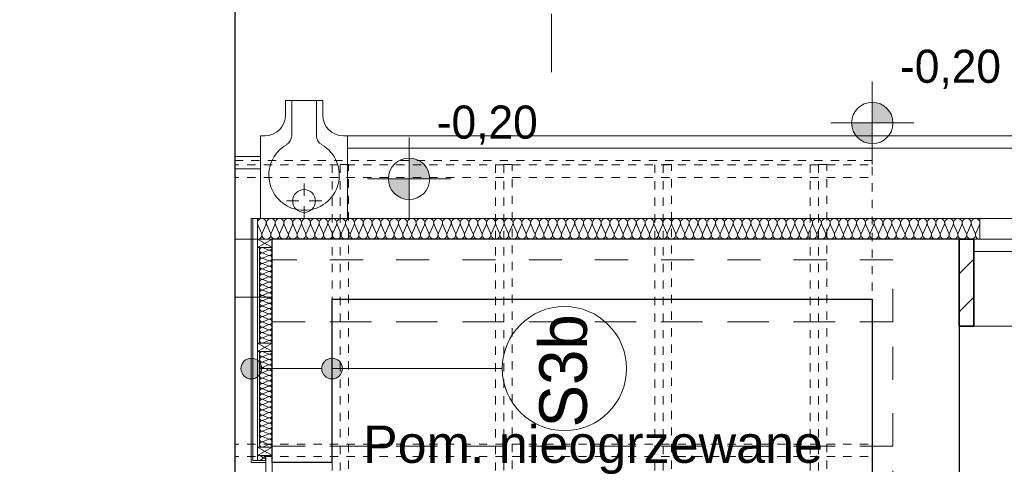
# Model space of a CAD drawing. Header units: inches. Extents: x -515158 to -470211, y -1887 to 84268.
# Tile 44 of 102: x -511017 to -506260, y 43960 to 46109. Entities that reach past the tile are written whole.
import ezdxf
from ezdxf.lldxf.tags import DXFTag

# ---------------------------------------------------------------- set-up
doc = ezdxf.new("R2010")
doc.units = ezdxf.units.IN
doc.header["$MEASUREMENT"] = 0
doc.set_wipeout_variables(frame=1)
for name, pattern in [('Dashed', [564.444447, 282.222223, -282.222223]), ('Hidden Line copy', [80, 40, -40]), ('Przerywana', [320, 160, -160])]:
    doc.linetypes.add(name, pattern=pattern)
for name, color, linetype, lineweight in [('#podkład', 252, 'Continuous', 9), ('Arch drzwi_Nr_Pióra__10', 252, 'Continuous', 18), ('Arch ocieplenie_Nr_Pióra__44', 252, 'Continuous', 9), ('Arch okna_Nr_Pióra__9', 252, 'Continuous', 9), ('Arch opisy_Nr_Pióra__1', 252, 'Continuous', 25), ('Arch opisy_Nr_Pióra__21', 252, 'Continuous', 9), ('Arch teren_Nr_Pióra__5', 252, 'Continuous', 13), ('Arch teren_Nr_Pióra__9', 252, 'Continuous', 9), ('Arch wykończenie_Nr_Pióra__115', 252, 'Continuous', 13), ('Arch wykończenie_Nr_Pióra__3', 252, 'Continuous', 18), ('Arch wykończenie_Nr_Pióra__9', 252, 'Continuous', 9), ('Arch zmurowania_Nr_Pióra__21', 252, 'Continuous', 9), ('Arch zmurowania_Nr_Pióra__27', 252, 'Continuous', 35), ('INWENT DACH_Nr_Pióra__2', 252, 'Continuous', 13), ('INWENT DACH_Nr_Pióra__21', 252, 'Continuous', 9), ('INWENT KONST. DREWNIANA_Nr_Pióra__2', 252, 'Continuous', 13), ('INWENT OPISY_Nr_Pióra__41', 252, 'Continuous', 15), ('INWENT RZĘDNE_Nr_Pióra__21', 252, 'Continuous', 9), ('INWENT.ŚCIANY_Nr_Pióra__1', 252, 'Continuous', 25), ('INWENT.ŚCIANY_Nr_Pióra__21', 252, 'Continuous', 9)]:
    doc.layers.add(name, color=color, linetype=linetype, lineweight=lineweight)
doc.layers.add('_TABELA', color=7, linetype='Continuous')
doc.layers.add('IS_Text_Armatury_Therm', color=7, linetype='Continuous')
doc.styles.add('GENERATED_STYLE_3', font='txt')
doc.styles.add('GENERATED_STYLE_7', font='txt')
tags = doc.linetypes.add('SOLID', pattern=[10, 10, 0]).pattern_tags.tags
tags[6:7] = [DXFTag(74, 4), DXFTag(75, 0), DXFTag(340, '0'), DXFTag(46, 0.0), DXFTag(50, 0.0), DXFTag(44, 0.0), DXFTag(45, 0.0)]
tags[4:5] = [DXFTag(74, 4), DXFTag(75, 0), DXFTag(340, '0'), DXFTag(46, 0.0), DXFTag(50, 0.0), DXFTag(44, 0.0), DXFTag(45, 0.0)]

# ---------------------------------------------------------------- blocks, each defined once
blk = doc.blocks.new('parter')
at = {"layer": 'Arch opisy_Nr_Pióra__21', "linetype": 'Continuous'}
for points in [[(-509848.3, 44422.5), (-509852.1, 44441.7), (-509863, 44457.9), (-509879.2, 44468.7), (-509898.3, 44472.5), (-509917.5, 44468.7), (-509933.7, 44457.9), (-509944.5, 44441.7), (-509948.3, 44422.5), (-509944.5, 44403.4), (-509933.7, 44387.2), (-509917.5, 44376.3), (-509898.3, 44372.5), (-509879.2, 44376.3), (-509863, 44387.2), (-509852.1, 44403.4)], [(-509458.3, 44422.5), (-509462.1, 44441.7), (-509473, 44457.9), (-509489.2, 44468.7), (-509508.3, 44472.5), (-509527.5, 44468.7), (-509543.7, 44457.9), (-509554.5, 44441.7), (-509558.3, 44422.5), (-509554.5, 44403.4), (-509543.7, 44387.2), (-509527.5, 44376.3), (-509508.3, 44372.5), (-509489.2, 44376.3), (-509473, 44387.2), (-509462.1, 44403.4)]]:
    blk.add_hatch(color=252, dxfattribs=at).paths.add_polyline_path(points, flags=0)
at = {"layer": 'Arch zmurowania_Nr_Pióra__21', "linetype": 'Continuous'}
h = blk.add_hatch(dxfattribs=at)
h.set_pattern_fill('Common_Brick', color=252, style=0, pattern_type=2)
h.set_pattern_definition([(45, (0, 0), (-91.923878, 91.923878), [])])
h.paths.add_polyline_path([(-506478.3, 44627.6), (-506408.3, 44627.6), (-506408.3, 45047.6), (-506478.3, 45047.6)], flags=0)
at = {"layer": 'INWENT RZĘDNE_Nr_Pióra__21', "linetype": 'Continuous'}
for points in [[(-506898.3, 45609.8), (-506798.3, 45609.8), (-506805.9, 45648.1), (-506827.6, 45680.6), (-506860.1, 45702.2), (-506898.3, 45709.8)], [(-506898.3, 45609.8), (-506998.3, 45609.8), (-506990.7, 45571.6), (-506969, 45539.1), (-506936.6, 45517.5), (-506898.3, 45509.8)], [(-509136.3, 45340), (-509036.3, 45340), (-509043.9, 45378.3), (-509065.6, 45410.7), (-509098, 45432.4), (-509136.3, 45440)], [(-509136.3, 45340), (-509236.3, 45340), (-509228.7, 45301.7), (-509207, 45269.3), (-509174.6, 45247.6), (-509136.3, 45240)]]:
    blk.add_hatch(color=252, dxfattribs=at).paths.add_polyline_path(points, flags=0)
at = {"color": 252}
blk.add_line((-506408.3, 44627.6), (-502818.3, 44627.6), dxfattribs=at)
at = {"layer": 'Arch drzwi_Nr_Pióra__10', "color": 252, "linetype": 'Continuous'}
for q in [(-509798.3, 44002.6), (-509828.3, 43922.6)]:
    blk.add_line((-509828.3, 44002.6), q, dxfattribs=at)
at = {"layer": 'Arch ocieplenie_Nr_Pióra__44', "color": 252, "linetype": 'Continuous'}
for p, q in [((-509866.5, 45117.8), (-509848.8, 45077.4)), ((-509845.3, 45077.4), (-509827.6, 45117.8)), ((-509824, 45117.8), (-509806.3, 45077.4)), ((-509802.7, 45077.4), (-509785, 45117.8)), ((-509781.4, 45117.8), (-509763.7, 45077.4)), ((-509760.1, 45077.4), (-509742.4, 45117.8)), ((-509738.9, 45117.8), (-509721.2, 45077.4)), ((-509717.6, 45077.4), (-509699.9, 45117.8)), ((-509696.3, 45117.8), (-509678.6, 45077.4)), ((-509675, 45077.4), (-509657.3, 45117.8)), ((-509653.7, 45117.8), (-509636, 45077.4)), ((-509632.5, 45077.4), (-509614.7, 45117.8)), ((-509611.2, 45117.8), (-509593.5, 45077.4)), ((-509589.9, 45077.4), (-509572.2, 45117.8)), ((-509568.6, 45117.8), (-509550.9, 45077.4)), ((-509547.3, 45077.4), (-509529.6, 45117.8)), ((-509526.1, 45117.8), (-509508.3, 45077.4)), ((-509504.8, 45077.4), (-509487.1, 45117.8)), ((-509483.5, 45117.8), (-509465.8, 45077.4)), ((-509462.2, 45077.4), (-509444.5, 45117.8)), ((-509440.9, 45117.8), (-509423.2, 45077.4)), ((-509419.6, 45077.4), (-509401.9, 45117.8)), ((-509398.4, 45117.8), (-509380.7, 45077.4)), ((-509377.1, 45077.4), (-509359.4, 45117.8)), ((-509355.8, 45117.8), (-509338.1, 45077.4)), ((-509334.5, 45077.4), (-509316.8, 45117.8)), ((-509313.2, 45117.8), (-509295.5, 45077.4)), ((-509292, 45077.4), (-509274.3, 45117.8)), ((-509270.7, 45117.8), (-509253, 45077.4)), ((-509249.4, 45077.4), (-509231.7, 45117.8)), ((-509228.1, 45117.8), (-509210.4, 45077.4)), ((-509206.8, 45077.4), (-509189.1, 45117.8)), ((-509185.6, 45117.8), (-509167.9, 45077.4)), ((-509164.3, 45077.4), (-509146.6, 45117.8)), ((-509143, 45117.8), (-509125.3, 45077.4)), ((-509121.7, 45077.4), (-509104, 45117.8)), ((-509100.4, 45117.8), (-509082.7, 45077.4)), ((-509079.2, 45077.4), (-509061.5, 45117.8)), ((-509057.9, 45117.8), (-509040.2, 45077.4)), ((-509036.6, 45077.4), (-509018.9, 45117.8)), ((-509015.3, 45117.8), (-508997.6, 45077.4)), ((-508994, 45077.4), (-508976.3, 45117.8)), ((-508972.8, 45117.8), (-508955.1, 45077.4)), ((-508951.5, 45077.4), (-508933.8, 45117.8)), ((-508930.2, 45117.8), (-508912.5, 45077.4)), ((-508908.9, 45077.4), (-508891.2, 45117.8)), ((-508887.6, 45117.8), (-508869.9, 45077.4)), ((-508866.4, 45077.4), (-508848.7, 45117.8)), ((-508845.1, 45117.8), (-508827.4, 45077.4)), ((-508823.8, 45077.4), (-508806.1, 45117.8)), ((-508802.5, 45117.8), (-508784.8, 45077.4)), ((-508781.2, 45077.4), (-508763.5, 45117.8)), ((-508760, 45117.8), (-508742.2, 45077.4)), ((-508738.7, 45077.4), (-508721, 45117.8)), ((-508717.4, 45117.8), (-508699.7, 45077.4)), ((-508696.1, 45077.4), (-508678.4, 45117.8)), ((-508674.8, 45117.8), (-508657.1, 45077.4)), ((-508653.6, 45077.4), (-508635.8, 45117.8)), ((-508632.3, 45117.8), (-508614.6, 45077.4)), ((-508611, 45077.4), (-508593.3, 45117.8)), ((-508589.7, 45117.8), (-508572, 45077.4)), ((-508568.4, 45077.4), (-508550.7, 45117.8)), ((-508547.1, 45117.8), (-508529.4, 45077.4)), ((-508525.9, 45077.4), (-508508.2, 45117.8)), ((-508504.6, 45117.8), (-508486.9, 45077.4)), ((-508483.3, 45077.4), (-508465.6, 45117.8)), ((-508462, 45117.8), (-508444.3, 45077.4)), ((-508440.7, 45077.4), (-508423, 45117.8)), ((-508419.5, 45117.8), (-508401.8, 45077.4)), ((-508398.2, 45077.4), (-508380.5, 45117.8)), ((-508376.9, 45117.8), (-508359.2, 45077.4)), ((-508355.6, 45077.4), (-508337.9, 45117.8)), ((-508334.3, 45117.8), (-508316.6, 45077.4)), ((-508313.1, 45077.4), (-508295.4, 45117.8)), ((-508291.8, 45117.8), (-508274.1, 45077.4)), ((-508270.5, 45077.4), (-508252.8, 45117.8)), ((-508249.2, 45117.8), (-508231.5, 45077.4)), ((-508227.9, 45077.4), (-508210.2, 45117.8)), ((-508206.7, 45117.8), (-508189, 45077.4)), ((-508185.4, 45077.4), (-508167.7, 45117.8)), ((-508164.1, 45117.8), (-508146.4, 45077.4)), ((-508142.8, 45077.4), (-508125.1, 45117.8)), ((-508121.5, 45117.8), (-508103.8, 45077.4)), ((-508100.3, 45077.4), (-508082.6, 45117.8)), ((-508079, 45117.8), (-508061.3, 45077.4)), ((-508057.7, 45077.4), (-508040, 45117.8)), ((-508036.4, 45117.8), (-508018.7, 45077.4)), ((-508015.1, 45077.4), (-507997.4, 45117.8)), ((-507993.9, 45117.8), (-507976.1, 45077.4)), ((-507972.6, 45077.4), (-507954.9, 45117.8)), ((-507951.3, 45117.8), (-507933.6, 45077.4)), ((-507930, 45077.4), (-507912.3, 45117.8)), ((-507908.7, 45117.8), (-507891, 45077.4)), ((-507887.5, 45077.4), (-507869.7, 45117.8)), ((-507866.2, 45117.8), (-507848.5, 45077.4)), ((-507844.9, 45077.4), (-507827.2, 45117.8)), ((-507823.6, 45117.8), (-507805.9, 45077.4)), ((-507802.3, 45077.4), (-507784.6, 45117.8)), ((-507781.1, 45117.8), (-507763.3, 45077.4)), ((-507759.8, 45077.4), (-507742.1, 45117.8)), ((-507738.5, 45117.8), (-507720.8, 45077.4)), ((-507717.2, 45077.4), (-507699.5, 45117.8)), ((-507695.9, 45117.8), (-507678.2, 45077.4)), ((-507674.6, 45077.4), (-507656.9, 45117.8)), ((-507653.4, 45117.8), (-507635.7, 45077.4)), ((-507632.1, 45077.4), (-507614.4, 45117.8)), ((-507610.8, 45117.8), (-507593.1, 45077.4)), ((-507589.5, 45077.4), (-507571.8, 45117.8)), ((-507568.2, 45117.8), (-507550.5, 45077.4)), ((-507547, 45077.4), (-507529.3, 45117.8)), ((-507525.7, 45117.8), (-507508, 45077.4)), ((-507504.4, 45077.4), (-507486.7, 45117.8)), ((-507483.1, 45117.8), (-507465.4, 45077.4)), ((-507461.8, 45077.4), (-507444.1, 45117.8)), ((-507440.6, 45117.8), (-507422.9, 45077.4)), ((-507419.3, 45077.4), (-507401.6, 45117.8)), ((-507398, 45117.8), (-507380.3, 45077.4)), ((-507376.7, 45077.4), (-507359, 45117.8)), ((-507355.4, 45117.8), (-507337.7, 45077.4)), ((-507334.2, 45077.4), (-507316.5, 45117.8)), ((-507312.9, 45117.8), (-507295.2, 45077.4)), ((-507291.6, 45077.4), (-507273.9, 45117.8)), ((-507270.3, 45117.8), (-507252.6, 45077.4)), ((-507249, 45077.4), (-507231.3, 45117.8)), ((-507227.8, 45117.8), (-507210.1, 45077.4)), ((-507206.5, 45077.4), (-507188.8, 45117.8)), ((-507185.2, 45117.8), (-507167.5, 45077.4)), ((-507163.9, 45077.4), (-507146.2, 45117.8)), ((-507142.6, 45117.8), (-507124.9, 45077.4)), ((-507121.4, 45077.4), (-507103.7, 45117.8)), ((-507100.1, 45117.8), (-507082.4, 45077.4)), ((-507078.8, 45077.4), (-507061.1, 45117.8)), ((-507057.5, 45117.8), (-507039.8, 45077.4)), ((-507036.2, 45077.4), (-507018.5, 45117.8)), ((-507015, 45117.8), (-506997.2, 45077.4)), ((-506993.7, 45077.4), (-506976, 45117.8)), ((-506972.4, 45117.8), (-506954.7, 45077.4)), ((-506951.1, 45077.4), (-506933.4, 45117.8)), ((-506929.8, 45117.8), (-506912.1, 45077.4)), ((-506908.6, 45077.4), (-506890.8, 45117.8)), ((-506887.3, 45117.8), (-506869.6, 45077.4)), ((-506866, 45077.4), (-506848.3, 45117.8)), ((-506844.7, 45117.8), (-506827, 45077.4)), ((-506823.4, 45077.4), (-506805.7, 45117.8)), ((-506802.1, 45117.8), (-506784.4, 45077.4)), ((-506780.9, 45077.4), (-506763.2, 45117.8)), ((-506759.6, 45117.8), (-506741.9, 45077.4)), ((-506738.3, 45077.4), (-506720.6, 45117.8)), ((-506717, 45117.8), (-506699.3, 45077.4)), ((-506695.7, 45077.4), (-506678, 45117.8)), ((-506674.5, 45117.8), (-506656.8, 45077.4)), ((-506653.2, 45077.4), (-506635.5, 45117.8)), ((-506631.9, 45117.8), (-506614.2, 45077.4)), ((-506610.6, 45077.4), (-506592.9, 45117.8)), ((-506589.3, 45117.8), (-506571.6, 45077.4)), ((-506568.1, 45077.4), (-506550.4, 45117.8)), ((-506546.8, 45117.8), (-506529.1, 45077.4)), ((-506525.5, 45077.4), (-506507.8, 45117.8)), ((-506504.2, 45117.8), (-506486.5, 45077.4)), ((-506482.9, 45077.4), (-506465.2, 45117.8)), ((-506461.7, 45117.8), (-506444, 45077.4)), ((-506440.4, 45077.4), (-506422.7, 45117.8)), ((-506419.1, 45117.8), (-506401.4, 45077.4)), ((-506397.8, 45077.4), (-506380.1, 45117.8)), ((-509816.2, 44995.9), (-509840.4, 45006.6)), ((-509840.4, 44983), (-509816.2, 44993.7)), ((-509816.2, 44970.2), (-509840.4, 44980.9)), ((-509840.4, 44957.3), (-509816.2, 44968)), ((-509816.2, 44944.5), (-509840.4, 44955.2)), ((-509840.4, 44931.6), (-509816.2, 44942.3)), ((-509816.2, 44918.8), (-509840.4, 44929.5)), ((-509840.4, 44905.9), (-509816.2, 44916.6)), ((-509816.2, 44893.1), (-509840.4, 44903.8)), ((-509840.4, 44880.2), (-509816.2, 44890.9)), ((-509816.2, 44867.4), (-509840.4, 44878.1)), ((-509840.4, 44854.5), (-509816.2, 44865.2)), ((-509816.2, 44841.7), (-509840.4, 44852.4)), ((-509840.4, 44828.8), (-509816.2, 44839.5)), ((-509816.2, 44816), (-509840.4, 44826.7)), ((-509840.4, 44803.2), (-509816.2, 44813.8)), ((-509816.2, 44790.3), (-509840.4, 44801)), ((-509840.4, 44777.5), (-509816.2, 44788.1)), ((-509816.2, 44764.6), (-509840.4, 44775.3)), ((-509840.4, 44751.8), (-509816.2, 44762.5)), ((-509816.2, 44738.9), (-509840.4, 44749.6)), ((-509840.4, 44726.1), (-509816.2, 44736.8)), ((-509816.2, 44713.2), (-509840.4, 44723.9)), ((-509840.4, 44700.4), (-509816.2, 44711.1)), ((-509816.2, 44687.5), (-509840.4, 44698.2)), ((-509840.4, 44674.7), (-509816.2, 44685.4)), ((-509816.2, 44661.8), (-509840.4, 44672.5)), ((-509840.4, 44649), (-509816.2, 44659.7)), ((-509816.2, 44636.1), (-509840.4, 44646.8)), ((-509840.4, 44623.3), (-509816.2, 44634)), ((-509816.2, 44610.4), (-509840.4, 44621.1)), ((-509840.4, 44597.6), (-509816.2, 44608.3)), ((-509816.2, 44584.8), (-509840.4, 44595.4)), ((-509840.4, 44571.9), (-509816.2, 44582.6)), ((-509816.2, 44559.1), (-509840.4, 44569.7)), ((-509840.4, 44546.2), (-509816.2, 44556.9)), ((-509840.4, 44504.1), (-509816.2, 44493.4)), ((-509816.2, 44491.2), (-509840.4, 44480.5)), ((-509840.4, 44478.4), (-509816.2, 44467.7)), ((-509816.2, 44465.5), (-509840.4, 44454.8)), ((-509840.4, 44452.7), (-509816.2, 44442)), ((-509816.2, 44439.8), (-509840.4, 44429.1)), ((-509840.4, 44427), (-509816.2, 44416.3)), ((-509816.2, 44414.1), (-509840.4, 44403.4)), ((-509840.4, 44401.3), (-509816.2, 44390.6)), ((-509816.2, 44388.4), (-509840.4, 44377.7)), ((-509840.4, 44375.6), (-509816.2, 44364.9)), ((-509816.2, 44362.7), (-509840.4, 44352)), ((-509840.4, 44349.9), (-509816.2, 44339.2)), ((-509816.2, 44337), (-509840.4, 44326.4)), ((-509840.4, 44324.2), (-509816.2, 44313.5)), ((-509816.2, 44311.3), (-509840.4, 44300.7)), ((-509840.4, 44298.5), (-509816.2, 44287.8)), ((-509816.2, 44285.6), (-509840.4, 44275)), ((-509840.4, 44272.8), (-509816.2, 44262.1)), ((-509816.2, 44260), (-509840.4, 44249.3)), ((-509840.4, 44247.1), (-509816.2, 44236.4)), ((-509816.2, 44234.3), (-509840.4, 44223.6)), ((-509840.4, 44221.4), (-509816.2, 44210.7)), ((-509816.2, 44208.6), (-509840.4, 44197.9)), ((-509840.4, 44195.7), (-509816.2, 44185)), ((-509816.2, 44182.9), (-509840.4, 44172.2)), ((-509840.4, 44170), (-509816.2, 44159.3)), ((-509816.2, 44157.2), (-509840.4, 44146.5)), ((-509840.4, 44144.3), (-509816.2, 44133.6)), ((-509816.2, 44131.5), (-509840.4, 44120.8)), ((-509840.4, 44118.6), (-509816.2, 44107.9)), ((-509816.2, 44105.8), (-509840.4, 44095.1)), ((-509840.4, 44092.9), (-509816.2, 44082.3)), ((-509816.2, 44080.1), (-509840.4, 44069.4)), ((-509840.4, 44067.2), (-509816.2, 44056.6)), ((-509816.2, 44054.4), (-509840.4, 44043.7)), ((-509856.4, 44001.6), (-509840.2, 43991.2)), ((-509840.2, 43989.1), (-509856.4, 43978.7))]:
    blk.add_line(p, q, dxfattribs=at)
for centre, major_axis, ratio, start_param, end_param in [((-509847, 45126.4), (21.3, 0), 0.999404, 5.870392, 9.837571), ((-509804.5, 45126.4), (21.3, 0), 0.999404, 5.870392, 9.837571), ((-509761.9, 45126.4), (21.3, 0), 0.999404, 5.870392, 9.837571), ((-509719.4, 45126.4), (21.3, 0), 0.999404, 5.870392, 9.837571), ((-509676.8, 45126.4), (21.3, 0), 0.999404, 5.870392, 9.837571), ((-509634.2, 45126.4), (21.3, 0), 0.999404, 5.870392, 9.837571), ((-509591.7, 45126.4), (21.3, 0), 0.999404, 5.870392, 9.837571), ((-509549.1, 45126.4), (21.3, 0), 0.999404, 5.870392, 9.837571), ((-509506.6, 45126.4), (21.3, 0), 0.999404, 5.870392, 9.837571), ((-509464, 45126.4), (21.3, 0), 0.999404, 5.870392, 9.837571), ((-509421.4, 45126.4), (21.3, 0), 0.999404, 5.870392, 9.837571), ((-509378.9, 45126.4), (21.3, 0), 0.999404, 5.870392, 9.837571), ((-509336.3, 45126.4), (21.3, 0), 0.999404, 5.870392, 9.837571), ((-509293.8, 45126.4), (21.3, 0), 0.999404, 5.870392, 9.837571), ((-509251.2, 45126.4), (21.3, 0), 0.999404, 5.870392, 9.837571), ((-509208.6, 45126.4), (21.3, 0), 0.999404, 5.870392, 9.837571), ((-509166.1, 45126.4), (21.3, 0), 0.999404, 5.870392, 9.837571), ((-509123.5, 45126.4), (21.3, 0), 0.999404, 5.870392, 9.837571), ((-509080.9, 45126.4), (21.3, 0), 0.999404, 5.870392, 9.837571), ((-509038.4, 45126.4), (21.3, 0), 0.999404, 5.870392, 9.837571), ((-508995.8, 45126.4), (21.3, 0), 0.999404, 5.870392, 9.837571), ((-508953.3, 45126.4), (21.3, 0), 0.999404, 5.870392, 9.837571), ((-508910.7, 45126.4), (21.3, 0), 0.999404, 5.870392, 9.837571), ((-508868.1, 45126.4), (21.3, 0), 0.999404, 5.870392, 9.837571), ((-508825.6, 45126.4), (21.3, 0), 0.999404, 5.870392, 9.837571), ((-508783, 45126.4), (21.3, 0), 0.999404, 5.870392, 9.837571), ((-508740.5, 45126.4), (21.3, 0), 0.999404, 5.870392, 9.837571), ((-508697.9, 45126.4), (21.3, 0), 0.999404, 5.870392, 9.837571), ((-508655.3, 45126.4), (21.3, 0), 0.999404, 5.870392, 9.837571), ((-508612.8, 45126.4), (21.3, 0), 0.999404, 5.870392, 9.837571), ((-508570.2, 45126.4), (21.3, 0), 0.999404, 5.870392, 9.837571), ((-508527.7, 45126.4), (21.3, 0), 0.999404, 5.870392, 9.837571), ((-508485.1, 45126.4), (21.3, 0), 0.999404, 5.870392, 9.837571), ((-508442.5, 45126.4), (21.3, 0), 0.999404, 5.870392, 9.837571), ((-508400, 45126.4), (21.3, 0), 0.999404, 5.870392, 9.837571), ((-508357.4, 45126.4), (21.3, 0), 0.999404, 5.870392, 9.837571), ((-508314.9, 45126.4), (21.3, 0), 0.999404, 5.870392, 9.837571), ((-508272.3, 45126.4), (21.3, 0), 0.999404, 5.870392, 9.837571), ((-508229.7, 45126.4), (21.3, 0), 0.999404, 5.870392, 9.837571), ((-508187.2, 45126.4), (21.3, 0), 0.999404, 5.870392, 9.837571), ((-508144.6, 45126.4), (21.3, 0), 0.999404, 5.870392, 9.837571), ((-508102, 45126.4), (21.3, 0), 0.999404, 5.870392, 9.837571), ((-508059.5, 45126.4), (21.3, 0), 0.999404, 5.870392, 9.837571), ((-508016.9, 45126.4), (21.3, 0), 0.999404, 5.870392, 9.837571), ((-507974.4, 45126.4), (21.3, 0), 0.999404, 5.870392, 9.837571), ((-507931.8, 45126.4), (21.3, 0), 0.999404, 5.870392, 9.837571), ((-507889.2, 45126.4), (21.3, 0), 0.999404, 5.870392, 9.837571), ((-507846.7, 45126.4), (21.3, 0), 0.999404, 5.870392, 9.837571), ((-507804.1, 45126.4), (21.3, 0), 0.999404, 5.870392, 9.837571), ((-507761.6, 45126.4), (21.3, 0), 0.999404, 5.870392, 9.837571), ((-507719, 45126.4), (21.3, 0), 0.999404, 5.870392, 9.837571), ((-507676.4, 45126.4), (21.3, 0), 0.999404, 5.870392, 9.837571), ((-507633.9, 45126.4), (21.3, 0), 0.999404, 5.870392, 9.837571), ((-507591.3, 45126.4), (21.3, 0), 0.999404, 5.870392, 9.837571), ((-507548.8, 45126.4), (21.3, 0), 0.999404, 5.870392, 9.837571), ((-507506.2, 45126.4), (21.3, 0), 0.999404, 5.870392, 9.837571), ((-507463.6, 45126.4), (21.3, 0), 0.999404, 5.870392, 9.837571), ((-507421.1, 45126.4), (21.3, 0), 0.999404, 5.870392, 9.837571), ((-507378.5, 45126.4), (21.3, 0), 0.999404, 5.870392, 9.837571), ((-507335.9, 45126.4), (21.3, 0), 0.999404, 5.870392, 9.837571), ((-507293.4, 45126.4), (21.3, 0), 0.999404, 5.870392, 9.837571), ((-507250.8, 45126.4), (21.3, 0), 0.999404, 5.870392, 9.837571), ((-507208.3, 45126.4), (21.3, 0), 0.999404, 5.870392, 9.837571), ((-507165.7, 45126.4), (21.3, 0), 0.999404, 5.870392, 9.837571), ((-507123.1, 45126.4), (21.3, 0), 0.999404, 5.870392, 9.837571), ((-507080.6, 45126.4), (21.3, 0), 0.999404, 5.870392, 9.837571), ((-507038, 45126.4), (21.3, 0), 0.999404, 5.870392, 9.837571), ((-506995.5, 45126.4), (21.3, 0), 0.999404, 5.870392, 9.837571), ((-506952.9, 45126.4), (21.3, 0), 0.999404, 5.870392, 9.837571), ((-506910.3, 45126.4), (21.3, 0), 0.999404, 5.870392, 9.837571), ((-506867.8, 45126.4), (21.3, 0), 0.999404, 5.870392, 9.837571), ((-506825.2, 45126.4), (21.3, 0), 0.999404, 5.870392, 9.837571), ((-506782.7, 45126.4), (21.3, 0), 0.999404, 5.870392, 9.837571), ((-506740.1, 45126.4), (21.3, 0), 0.999404, 5.870392, 9.837571), ((-506697.5, 45126.4), (21.3, 0), 0.999404, 5.870392, 9.837571), ((-506655, 45126.4), (21.3, 0), 0.999404, 5.870392, 9.837571), ((-506612.4, 45126.4), (21.3, 0), 0.999404, 5.870392, 9.837571), ((-506569.8, 45126.4), (21.3, 0), 0.999404, 5.870392, 9.837571), ((-506527.3, 45126.4), (21.3, 0), 0.999404, 5.870392, 9.837571), ((-506484.7, 45126.4), (21.3, 0), 0.999404, 5.870392, 9.837571), ((-506442.2, 45126.4), (21.3, 0), 0.999404, 5.870392, 9.837571), ((-506399.6, 45126.4), (21.3, 0), 0.999404, 5.870392, 9.837571), ((-509868.3, 45068.9), (21.3, 0), 0.999404, 4.712389, 6.695979), ((-509825.8, 45068.9), (21.3, 0), 0.999404, 2.7288, 6.695979), ((-509783.2, 45068.9), (21.3, 0), 0.999404, 2.7288, 6.695979), ((-509740.6, 45068.9), (21.3, 0), 0.999404, 2.7288, 6.695979), ((-509698.1, 45068.9), (21.3, 0), 0.999404, 2.7288, 6.695979), ((-509655.5, 45068.9), (21.3, 0), 0.999404, 2.7288, 6.695979), ((-509613, 45068.9), (21.3, 0), 0.999404, 2.7288, 6.695979), ((-509570.4, 45068.9), (21.3, 0), 0.999404, 2.7288, 6.695979), ((-509527.8, 45068.9), (21.3, 0), 0.999404, 2.7288, 6.695979), ((-509485.3, 45068.9), (21.3, 0), 0.999404, 2.7288, 6.695979), ((-509442.7, 45068.9), (21.3, 0), 0.999404, 2.7288, 6.695979), ((-509400.2, 45068.9), (21.3, 0), 0.999404, 2.7288, 6.695979), ((-509357.6, 45068.9), (21.3, 0), 0.999404, 2.7288, 6.695979), ((-509315, 45068.9), (21.3, 0), 0.999404, 2.7288, 6.695979), ((-509272.5, 45068.9), (21.3, 0), 0.999404, 2.7288, 6.695979), ((-509229.9, 45068.9), (21.3, 0), 0.999404, 2.7288, 6.695979), ((-509187.4, 45068.9), (21.3, 0), 0.999404, 2.7288, 6.695979), ((-509144.8, 45068.9), (21.3, 0), 0.999404, 2.7288, 6.695979), ((-509102.2, 45068.9), (21.3, 0), 0.999404, 2.7288, 6.695979), ((-509059.7, 45068.9), (21.3, 0), 0.999404, 2.7288, 6.695979), ((-509017.1, 45068.9), (21.3, 0), 0.999404, 2.7288, 6.695979), ((-508974.5, 45068.9), (21.3, 0), 0.999404, 2.7288, 6.695979), ((-508932, 45068.9), (21.3, 0), 0.999404, 2.7288, 6.695979), ((-508889.4, 45068.9), (21.3, 0), 0.999404, 2.7288, 6.695979), ((-508846.9, 45068.9), (21.3, 0), 0.999404, 2.7288, 6.695979), ((-508804.3, 45068.9), (21.3, 0), 0.999404, 2.7288, 6.695979), ((-508761.7, 45068.9), (21.3, 0), 0.999404, 2.7288, 6.695979), ((-508719.2, 45068.9), (21.3, 0), 0.999404, 2.7288, 6.695979), ((-508676.6, 45068.9), (21.3, 0), 0.999404, 2.7288, 6.695979), ((-508634.1, 45068.9), (21.3, 0), 0.999404, 2.7288, 6.695979), ((-508591.5, 45068.9), (21.3, 0), 0.999404, 2.7288, 6.695979), ((-508548.9, 45068.9), (21.3, 0), 0.999404, 2.7288, 6.695979), ((-508506.4, 45068.9), (21.3, 0), 0.999404, 2.7288, 6.695979), ((-508463.8, 45068.9), (21.3, 0), 0.999404, 2.7288, 6.695979), ((-508421.3, 45068.9), (21.3, 0), 0.999404, 2.7288, 6.695979), ((-508378.7, 45068.9), (21.3, 0), 0.999404, 2.7288, 6.695979), ((-508336.1, 45068.9), (21.3, 0), 0.999404, 2.7288, 6.695979), ((-508293.6, 45068.9), (21.3, 0), 0.999404, 2.7288, 6.695979), ((-508251, 45068.9), (21.3, 0), 0.999404, 2.7288, 6.695979), ((-508208.4, 45068.9), (21.3, 0), 0.999404, 2.7288, 6.695979), ((-508165.9, 45068.9), (21.3, 0), 0.999404, 2.7288, 6.695979), ((-508123.3, 45068.9), (21.3, 0), 0.999404, 2.7288, 6.695979), ((-508080.8, 45068.9), (21.3, 0), 0.999404, 2.7288, 6.695979), ((-508038.2, 45068.9), (21.3, 0), 0.999404, 2.7288, 6.695979), ((-507995.6, 45068.9), (21.3, 0), 0.999404, 2.7288, 6.695979), ((-507953.1, 45068.9), (21.3, 0), 0.999404, 2.7288, 6.695979), ((-507910.5, 45068.9), (21.3, 0), 0.999404, 2.7288, 6.695979), ((-507868, 45068.9), (21.3, 0), 0.999404, 2.7288, 6.695979), ((-507825.4, 45068.9), (21.3, 0), 0.999404, 2.7288, 6.695979), ((-507782.8, 45068.9), (21.3, 0), 0.999404, 2.7288, 6.695979), ((-507740.3, 45068.9), (21.3, 0), 0.999404, 2.7288, 6.695979), ((-507697.7, 45068.9), (21.3, 0), 0.999404, 2.7288, 6.695979), ((-507655.2, 45068.9), (21.3, 0), 0.999404, 2.7288, 6.695979), ((-507612.6, 45068.9), (21.3, 0), 0.999404, 2.7288, 6.695979), ((-507570, 45068.9), (21.3, 0), 0.999404, 2.7288, 6.695979), ((-507527.5, 45068.9), (21.3, 0), 0.999404, 2.7288, 6.695979), ((-507484.9, 45068.9), (21.3, 0), 0.999404, 2.7288, 6.695979), ((-507442.4, 45068.9), (21.3, 0), 0.999404, 2.7288, 6.695979), ((-507399.8, 45068.9), (21.3, 0), 0.999404, 2.7288, 6.695979), ((-507357.2, 45068.9), (21.3, 0), 0.999404, 2.7288, 6.695979), ((-507314.7, 45068.9), (21.3, 0), 0.999404, 2.7288, 6.695979), ((-507272.1, 45068.9), (21.3, 0), 0.999404, 2.7288, 6.695979), ((-507229.5, 45068.9), (21.3, 0), 0.999404, 2.7288, 6.695979), ((-507187, 45068.9), (21.3, 0), 0.999404, 2.7288, 6.695979), ((-507144.4, 45068.9), (21.3, 0), 0.999404, 2.7288, 6.695979), ((-507101.9, 45068.9), (21.3, 0), 0.999404, 2.7288, 6.695979), ((-507059.3, 45068.9), (21.3, 0), 0.999404, 2.7288, 6.695979), ((-507016.7, 45068.9), (21.3, 0), 0.999404, 2.7288, 6.695979), ((-506974.2, 45068.9), (21.3, 0), 0.999404, 2.7288, 6.695979), ((-506931.6, 45068.9), (21.3, 0), 0.999404, 2.7288, 6.695979), ((-506889.1, 45068.9), (21.3, 0), 0.999404, 2.7288, 6.695979), ((-506846.5, 45068.9), (21.3, 0), 0.999404, 2.7288, 6.695979), ((-506803.9, 45068.9), (21.3, 0), 0.999404, 2.7288, 6.695979), ((-506761.4, 45068.9), (21.3, 0), 0.999404, 2.7288, 6.695979), ((-506718.8, 45068.9), (21.3, 0), 0.999404, 2.7288, 6.695979), ((-506676.3, 45068.9), (21.3, 0), 0.999404, 2.7288, 6.695979), ((-506633.7, 45068.9), (21.3, 0), 0.999404, 2.7288, 6.695979), ((-506591.1, 45068.9), (21.3, 0), 0.999404, 2.7288, 6.695979), ((-506548.6, 45068.9), (21.3, 0), 0.999404, 2.7288, 6.695979), ((-506506, 45068.9), (21.3, 0), 0.999404, 2.7288, 6.695979), ((-506463.4, 45068.9), (21.3, 0), 0.999404, 2.7288, 6.695979), ((-506420.9, 45068.9), (21.3, 0), 0.999404, 2.7288, 6.695979), ((-506378.3, 45068.9), (21.3, 0), 0.999404, 2.7288, 4.712389), ((-509845.6, 44994.8), (0, 12.8), 0.993264, 5.870392, 9.837571), ((-509811.1, 45007.6), (0, 12.8), 0.993264, 2.7288, 4.712389), ((-509845.6, 44969.1), (0, 12.8), 0.993264, 5.870392, 9.837571), ((-509845.6, 44943.4), (0, 12.8), 0.993264, 5.870392, 9.837571), ((-509811.1, 44981.9), (0, 12.8), 0.993264, 2.7288, 6.695979), ((-509811.1, 44956.2), (0, 12.8), 0.993264, 2.7288, 6.695979), ((-509845.6, 44917.7), (0, 12.8), 0.993264, 5.870392, 9.837571), ((-509845.6, 44892), (0, 12.8), 0.993264, 5.870392, 9.837571), ((-509811.1, 44930.5), (0, 12.8), 0.993264, 2.7288, 6.695979), ((-509811.1, 44904.9), (0, 12.8), 0.993264, 2.7288, 6.695979), ((-509845.6, 44866.3), (0, 12.8), 0.993264, 5.870392, 9.837571), ((-509811.1, 44879.2), (0, 12.8), 0.993264, 2.7288, 6.695979), ((-509811.1, 44853.5), (0, 12.8), 0.993264, 2.7288, 6.695979), ((-509845.6, 44840.6), (0, 12.8), 0.993264, 5.870392, 9.837571), ((-509845.6, 44814.9), (0, 12.8), 0.993264, 5.870392, 9.837571), ((-509811.1, 44827.8), (0, 12.8), 0.993264, 2.7288, 6.695979), ((-509811.1, 44802.1), (0, 12.8), 0.993264, 2.7288, 6.695979), ((-509845.6, 44789.2), (0, 12.8), 0.993264, 5.870392, 9.837571), ((-509845.6, 44763.5), (0, 12.8), 0.993264, 5.870392, 9.837571), ((-509811.1, 44776.4), (0, 12.8), 0.993264, 2.7288, 6.695979), ((-509811.1, 44750.7), (0, 12.8), 0.993264, 2.7288, 6.695979), ((-509845.6, 44737.8), (0, 12.8), 0.993264, 5.870392, 9.837571), ((-509845.6, 44712.1), (0, 12.8), 0.993264, 5.870392, 9.837571), ((-509811.1, 44725), (0, 12.8), 0.993264, 2.7288, 6.695979), ((-509845.6, 44686.5), (0, 12.8), 0.993264, 5.870392, 9.837571), ((-509845.6, 44660.8), (0, 12.8), 0.993264, 5.870392, 9.837571), ((-509811.1, 44699.3), (0, 12.8), 0.993264, 2.7288, 6.695979), ((-509811.1, 44673.6), (0, 12.8), 0.993264, 2.7288, 6.695979), ((-509845.6, 44635.1), (0, 12.8), 0.993264, 5.870392, 9.837571), ((-509845.6, 44609.4), (0, 12.8), 0.993264, 5.870392, 9.837571), ((-509811.1, 44647.9), (0, 12.8), 0.993264, 2.7288, 6.695979), ((-509811.1, 44622.2), (0, 12.8), 0.993264, 2.7288, 6.695979), ((-509845.6, 44583.7), (0, 12.8), 0.993264, 5.870392, 9.837571), ((-509845.6, 44558), (0, 12.8), 0.993264, 5.870392, 9.837571), ((-509811.1, 44596.5), (0, 12.8), 0.993264, 2.7288, 6.695979), ((-509811.1, 44570.8), (0, 12.8), 0.993264, 2.7288, 6.695979), ((-509811.1, 44545.1), (0, 12.8), 0.993264, 4.712389, 6.695979), ((-509845.6, 44492.3), (0, -12.8), 0.993264, 2.728799, 6.695979), ((-509845.6, 44466.6), (0, -12.8), 0.993264, 2.728799, 6.695979), ((-509811.1, 44505.1), (0, -12.8), 0.993264, 5.870392, 7.853982), ((-509811.1, 44479.4), (0, -12.8), 0.993264, 5.870392, 9.837571), ((-509845.6, 44440.9), (0, -12.8), 0.993264, 2.728799, 6.695979), ((-509845.6, 44415.2), (0, -12.8), 0.993264, 2.728799, 6.695979), ((-509811.1, 44453.7), (0, -12.8), 0.993264, 5.870392, 9.837571), ((-509811.1, 44428), (0, -12.8), 0.993264, 5.870392, 9.837571), ((-509845.6, 44389.5), (0, -12.8), 0.993264, 2.728799, 6.695979), ((-509811.1, 44402.4), (0, -12.8), 0.993264, 5.870392, 9.837571), ((-509811.1, 44376.7), (0, -12.8), 0.993264, 5.870392, 9.837571), ((-509845.6, 44363.8), (0, -12.8), 0.993264, 2.728799, 6.695979), ((-509845.6, 44338.1), (0, -12.8), 0.993264, 2.728799, 6.695979), ((-509811.1, 44351), (0, -12.8), 0.993264, 5.870392, 9.837571), ((-509811.1, 44325.3), (0, -12.8), 0.993264, 5.870392, 9.837571), ((-509845.6, 44312.4), (0, -12.8), 0.993264, 2.728799, 6.695979), ((-509845.6, 44286.7), (0, -12.8), 0.993264, 2.728799, 6.695979), ((-509811.1, 44299.6), (0, -12.8), 0.993264, 5.870392, 9.837571), ((-509811.1, 44273.9), (0, -12.8), 0.993264, 5.870392, 9.837571), ((-509845.6, 44261), (0, -12.8), 0.993264, 2.728799, 6.695979), ((-509845.6, 44235.3), (0, -12.8), 0.993264, 2.728799, 6.695979), ((-509811.1, 44248.2), (0, -12.8), 0.993264, 5.870392, 9.837571), ((-509845.6, 44209.6), (0, -12.8), 0.993264, 2.728799, 6.695979), ((-509845.6, 44184), (0, -12.8), 0.993264, 2.728799, 6.695979), ((-509811.1, 44222.5), (0, -12.8), 0.993264, 5.870392, 9.837571), ((-509811.1, 44196.8), (0, -12.8), 0.993264, 5.870392, 9.837571), ((-509845.6, 44158.3), (0, -12.8), 0.993264, 2.728799, 6.695979), ((-509845.6, 44132.6), (0, -12.8), 0.993264, 2.728799, 6.695979), ((-509811.1, 44171.1), (0, -12.8), 0.993264, 5.870392, 9.837571), ((-509811.1, 44145.4), (0, -12.8), 0.993264, 5.870392, 9.837571), ((-509845.6, 44106.9), (0, -12.8), 0.993264, 2.728799, 6.695979), ((-509811.1, 44119.7), (0, -12.8), 0.993264, 5.870392, 9.837571), ((-509811.1, 44094), (0, -12.8), 0.993264, 5.870392, 9.837571), ((-509845.6, 44081.2), (0, -12.8), 0.993264, 2.728799, 6.695979), ((-509845.6, 44055.5), (0, -12.8), 0.993264, 2.728799, 6.695979), ((-509811.1, 44068.3), (0, -12.8), 0.993264, 5.870392, 9.837571), ((-509811.1, 44042.6), (0, -12.8), 0.993264, 1.570796, 3.554385), ((-509859.8, 43990.1), (0, -12.5), 0.680583, 2.728799, 6.695979), ((-509836.8, 44002.6), (0, -12.5), 0.680583, 5.870392, 7.853982), ((-509836.8, 43977.6), (0, -12.5), 0.680583, 1.570796, 3.554385)]:
    blk.add_ellipse(centre, major_axis=major_axis, ratio=ratio, start_param=start_param, end_param=end_param, dxfattribs=at)
at = {"layer": 'Arch okna_Nr_Pióra__9', "color": 252, "linetype": 'Continuous'}
for p, q in [((-506408.3, 45047.6), (-505008.3, 45047.6)), ((-506408.3, 44987.6), (-506408.3, 45047.6)), ((-506408.3, 44987.6), (-505008.3, 44987.6))]:
    blk.add_line(p, q, dxfattribs=at)
at = {"layer": 'Arch opisy_Nr_Pióra__21', "color": 252, "linetype": 'Continuous'}
for p, q in [((-509848.3, 44422.5), (-509558.3, 44422.5)), ((-509508.3, 44422.5), (-508685.7, 44422.5))]:
    blk.add_line(p, q, dxfattribs=at)
for centre, radius in [((-508385.7, 44422.5), 300), ((-509898.3, 44422.5), 50), ((-509508.3, 44422.5), 50)]:
    blk.add_circle(centre, radius, dxfattribs=at)
at = {"layer": 'Arch teren_Nr_Pióra__5', "color": 252, "linetype": 'Continuous'}
for p, q in [((-509433.3, 45547.6), (-502753.3, 45547.6)), ((-509433.3, 45487.6), (-502753.3, 45487.6)), ((-514958.3, 45447.6), (-509853.3, 45447.6)), ((-514898.3, 45387.6), (-509853.3, 45387.6))]:
    blk.add_line(p, q, dxfattribs=at)
at = {"layer": 'Arch teren_Nr_Pióra__9', "color": 252, "linetype": 'Continuous'}
for p, q in [((-509733.3, 45647.6), (-509733.3, 45717.6)), ((-509733.3, 45717.6), (-509553.3, 45717.6)), ((-509703.3, 45548.2), (-509703.3, 45717.6)), ((-509583.3, 45548.2), (-509583.3, 45717.6)), ((-509553.3, 45647.6), (-509553.3, 45717.6)), ((-509853.3, 45547.6), (-509833.3, 45547.6)), ((-509853.3, 45147.6), (-509853.3, 45547.6)), ((-509453.3, 45547.6), (-509433.3, 45547.6)), ((-509433.3, 45147.6), (-509433.3, 45547.6)), ((-509853.3, 45147.6), (-509433.3, 45147.6))]:
    blk.add_line(p, q, dxfattribs=at)
for centre, radius, start, end in [((-509833.3, 45647.6), 100, 270, 0), ((-509453.3, 45647.6), 100, 180, 270), ((-509753.3, 45548.2), 50, 300, 0), ((-509533.3, 45548.2), 50, 180, 240), ((-509643.3, 45357.6), 170, 120, 60)]:
    blk.add_arc(centre, radius, start, end, dxfattribs=at)
at = {"layer": 'Arch wykończenie_Nr_Pióra__115', "color": 252, "linetype": 'Przerywana'}
for p, q in [((-509798.3, 44947.6), (-509798.3, 44647.6)), ((-506798.3, 44947.6), (-509798.3, 44947.6)), ((-506798.3, 44647.6), (-506798.3, 44947.6)), ((-509798.3, 44647.6), (-506798.3, 44647.6)), ((-509798.3, 44647.6), (-509798.3, 44047.6)), ((-506798.3, 44647.6), (-509798.3, 44647.6)), ((-506798.3, 44047.6), (-506798.3, 44647.6)), ((-509798.3, 44047.6), (-506798.3, 44047.6)), ((-509798.3, 44047.6), (-509798.3, 43447.6)), ((-506798.3, 44047.6), (-509798.3, 44047.6)), ((-506798.3, 43447.6), (-506798.3, 44047.6))]:
    blk.add_line(p, q, dxfattribs=at)
at = {"layer": 'Arch wykończenie_Nr_Pióra__3', "color": 252, "linetype": 'Continuous'}
for p, q in [((-506378.3, 45147.6), (-509898.3, 45147.6)), ((-506378.3, 45047.6), (-506378.3, 45147.6))]:
    blk.add_line(p, q, dxfattribs=at)
at = {"layer": 'Arch wykończenie_Nr_Pióra__9', "color": 252, "linetype": 'Continuous'}
for p, q in [((-509898.3, 45147.6), (-509868.3, 45147.6)), ((-509898.3, 43967.6), (-509898.3, 45147.6)), ((-509890.3, 43977.6), (-509890.3, 45147.6)), ((-509868.3, 43977.6), (-509868.3, 45147.6)), ((-509798.3, 45047.6), (-509898.3, 45047.6)), ((-509798.3, 45007.6), (-509868.3, 45047.6)), ((-509798.3, 45047.6), (-509868.3, 45007.6)), ((-509868.3, 45047.6), (-509868.3, 45007.6)), ((-509798.3, 45007.6), (-509798.3, 45047.6)), ((-509868.3, 45007.6), (-509798.3, 45007.6)), ((-509858.3, 44545.1), (-509858.3, 45007.6)), ((-509798.3, 44505.1), (-509868.3, 44545.1)), ((-509798.3, 44545.1), (-509868.3, 44505.1)), ((-509868.3, 44545.1), (-509868.3, 44505.1)), ((-509798.3, 44545.1), (-509868.3, 44545.1)), ((-509798.3, 44505.1), (-509798.3, 44545.1)), ((-509868.3, 44505.1), (-509798.3, 44505.1)), ((-509858.3, 44042.6), (-509858.3, 44505.1)), ((-509798.3, 44002.6), (-509868.3, 44042.6)), ((-509798.3, 44042.6), (-509868.3, 44002.6)), ((-509868.3, 44042.6), (-509868.3, 44002.6)), ((-509798.3, 44042.6), (-509868.3, 44042.6)), ((-509868.3, 44002.6), (-509798.3, 44002.6)), ((-509798.3, 44002.6), (-509798.3, 44042.6)), ((-509828.3, 43967.6), (-509898.3, 43967.6)), ((-509828.3, 43977.6), (-509890.3, 43977.6))]:
    blk.add_line(p, q, dxfattribs=at)
at = {"layer": 'Arch zmurowania_Nr_Pióra__27', "color": 252, "linetype": 'Continuous'}
for p, q in [((-506478.3, 45047.6), (-506478.3, 44627.6)), ((-506408.3, 45047.6), (-506478.3, 45047.6)), ((-506408.3, 44627.6), (-506408.3, 45047.6)), ((-506478.3, 44627.6), (-506408.3, 44627.6))]:
    blk.add_line(p, q, dxfattribs=at)
at = {"layer": 'INWENT DACH_Nr_Pióra__2', "color": 252, "linetype": 'Hidden Line copy'}
for p, q in [((-509998.3, 45428.9), (-509998.3, 41918.2)), ((-506898.3, 45428.9), (-509998.3, 45428.9)), ((-506898.3, 41918.2), (-506898.3, 45428.9))]:
    blk.add_line(p, q, dxfattribs=at)
at = {"layer": 'INWENT DACH_Nr_Pióra__21', "color": 252, "linetype": 'Continuous'}
for p, q in [((-509643.3, 45257.6), (-509643.3, 45317.6)), ((-509668.3, 45232.6), (-509728.3, 45232.6)), ((-509643.3, 45207.6), (-509643.3, 45147.6)), ((-509618.3, 45232.6), (-509558.3, 45232.6))]:
    blk.add_line(p, q, dxfattribs=at)
blk.add_circle((-509643.3, 45232.6), 55, dxfattribs=at)
at = {"layer": 'INWENT KONST. DREWNIANA_Nr_Pióra__2', "color": 252, "linetype": 'Hidden Line copy'}
for p, q in [((-509998.3, 45406.7), (-506898.3, 45406.7)), ((-509428.3, 45408.9), (-509508.3, 45408.9)), ((-509508.3, 45408.9), (-509508.3, 41938.2)), ((-509468.3, 45408.9), (-509468.3, 41938.2)), ((-509428.3, 41938.2), (-509428.3, 45408.9)), ((-508638.3, 45408.9), (-508718.3, 45408.9)), ((-508718.3, 45408.9), (-508718.3, 41938.2)), ((-508678.3, 45408.9), (-508678.3, 41938.2)), ((-508638.3, 41938.2), (-508638.3, 45408.9)), ((-507868.3, 45408.9), (-507948.3, 45408.9)), ((-507948.3, 45408.9), (-507948.3, 41938.2)), ((-507908.3, 45408.9), (-507908.3, 41938.2)), ((-507868.3, 41938.2), (-507868.3, 45408.9)), ((-507118.3, 45408.9), (-507198.3, 45408.9)), ((-507198.3, 45408.9), (-507198.3, 41938.2)), ((-507158.3, 45408.9), (-507158.3, 41938.2)), ((-507118.3, 41938.2), (-507118.3, 45408.9)), ((-509998.3, 45346.7), (-506898.3, 45346.7)), ((-509998.3, 44057), (-506898.3, 44057)), ((-509998.3, 43997), (-506898.3, 43997))]:
    blk.add_line(p, q, dxfattribs=at)
at = {"layer": 'INWENT OPISY_Nr_Pióra__41', "color": 252, "linetype": 'Dashed'}
blk.add_line((-508448.3, 46702.6), (-508448.3, 45602.6), dxfattribs=at)
at = {"layer": 'INWENT RZĘDNE_Nr_Pióra__21', "color": 252, "linetype": 'Continuous'}
for p, q in [((-506898.3, 45409.8), (-506898.3, 45809.8)), ((-507098.3, 45609.8), (-506698.3, 45609.8)), ((-509136.3, 45140), (-509136.3, 45540)), ((-509336.3, 45340), (-508936.3, 45340))]:
    blk.add_line(p, q, dxfattribs=at)
for centre in [(-506898.3, 45609.8), (-509136.3, 45340)]:
    blk.add_circle(centre, 100, dxfattribs=at)
at = {"layer": 'INWENT.ŚCIANY_Nr_Pióra__1', "color": 252, "linetype": 'Continuous'}
for p, q in [((-509798.3, 43967.6), (-509798.3, 45047.6)), ((-506478.3, 45047.6), (-509798.3, 45047.6)), ((-506478.3, 44777.6), (-506478.3, 45047.6)), ((-506478.3, 44627.6), (-506478.3, 44777.6)), ((-509508.3, 44757.6), (-506898.3, 44757.6)), ((-509508.3, 43967.6), (-509508.3, 44757.6)), ((-506898.3, 44757.6), (-506898.3, 43717.6)), ((-506478.3, 44627.6), (-506478.3, 39537.6)), ((-509508.3, 43967.6), (-509798.3, 43967.6))]:
    blk.add_line(p, q, dxfattribs=at)
at = {"layer": 'INWENT.ŚCIANY_Nr_Pióra__21', "color": 252, "linetype": 'Continuous'}
for p, q in [((-506378.3, 45147.6), (-505038.3, 45147.6)), ((-509798.3, 45047.6), (-514958.3, 45047.6)), ((-514958.3, 44767.6), (-509798.3, 44767.6)), ((-506478.3, 44627.6), (-504998.3, 44627.6))]:
    blk.add_line(p, q, dxfattribs=at)
at = {"layer": 'Arch opisy_Nr_Pióra__1', "color": 252, "linetype": 'Continuous', "style": 'GENERATED_STYLE_7'}
blk.add_text('S3b', height=230, rotation=90, dxfattribs=at).set_placement((-508277.1, 44137.8))
at = {"layer": 'INWENT RZĘDNE_Nr_Pióra__21', "color": 252, "char_height": 160, "attachment_point": 7, "style": 'GENERATED_STYLE_3'}
for insert in [(-506764.3, 45774.2), (-509002.2, 45504.3)]:
    blk.add_mtext('{-0,20}', dxfattribs=dict(at, insert=insert))

msp = doc.modelspace()

# ---------------------------------------------------------------- block references
at = {"layer": '#podkład'}
msp.add_blockref('parter', (0, 0), dxfattribs=at)

# ---------------------------------------------------------------- texts
at = {"layer": 'IS_Text_Armatury_Therm', "color": 18, "linetype": 'SOLID', "ltscale": 10, "true_color": 0x000000, "insert": (-507136.7, 43912.3), "char_height": 180, "attachment_point": 9}
msp.add_mtext('\\fArial|b0|i0;Pom. nieogrzewane', dxfattribs=at)

# ---------------------------------------------------------------- next in the draw order: wipeouts: each hides what was drawn before it
msp.add_wipeout([(-512477.4, 50468.9), (-509977.4, 49858.9), (-509977.4, 21378.9), (-512477.4, 20768.9)])

# ---------------------------------------------------------------- next in the draw order: linework, layer by layer
at = {"layer": '_TABELA', "color": 7}
msp.add_lwpolyline([(-471077.4, 49858.9), (-509977.4, 49858.9), (-509977.4, 21378.9), (-471077.4, 21378.9)], close=True, dxfattribs=at)

doc.saveas('drawing.dxf')
